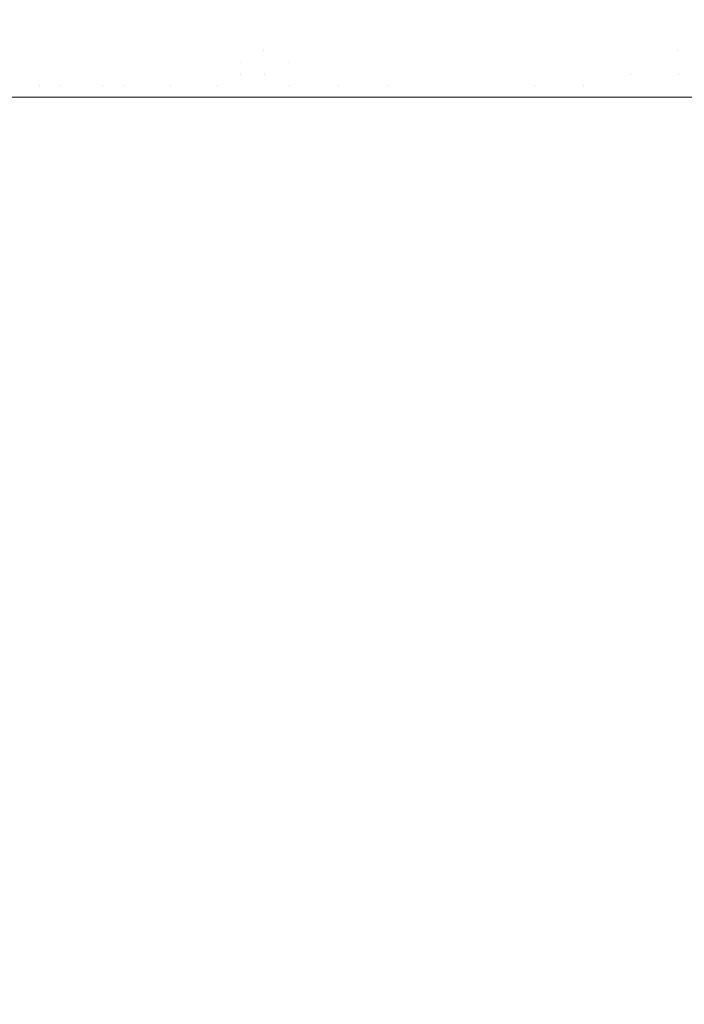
# Model space of a CAD drawing. Header units: centimetres. Extents: x -44.1 to 45.2, y 4.2 to 6.
# Tile 222 of 256: x -14.0666 to -13.975, y 5.7752 to 5.9109. Entities that reach past the tile are written whole.
import ezdxf

# ---------------------------------------------------------------- set-up
doc = ezdxf.new("R2010")
doc.units = ezdxf.units.CM
doc.header["$LTSCALE"] = 2.54
doc.layers.add('Lucido design-1', color=7, linetype='Continuous')

# ---------------------------------------------------------------- blocks, each defined once
blk = doc.blocks.new('Gruppo-4-1')
at = {"color": 7, "linetype": 'Continuous', "lineweight": 9}
for points, invisible_edges in [([(45.04592, 5.91002, -2276.22267), (45.04592, 5.91326, -2276.22303), (-43.919, 5.91326, -2276.22303), (-43.919, 5.91002, -2276.22267)], 10), ([(-14.06481, 5.91174, -2276.66253), (-14.06456, 5.91002, -2276.66264), (-14.06733, 5.91002, -2276.66496), (-14.06759, 5.91174, -2276.66485)], 15), ([(-14.06195, 5.91174, -2276.66028), (-14.06171, 5.91002, -2276.66039), (-14.06456, 5.91002, -2276.66264), (-14.06481, 5.91174, -2276.66253)], 15), ([(-14.05902, 5.91174, -2276.65809), (-14.05878, 5.91002, -2276.65821), (-14.06171, 5.91002, -2276.66039), (-14.06195, 5.91174, -2276.66028)], 15), ([(-14.05601, 5.91174, -2276.65598), (-14.05578, 5.91002, -2276.6561), (-14.05878, 5.91002, -2276.65821), (-14.05902, 5.91174, -2276.65809)], 15), ([(-14.05294, 5.91174, -2276.65394), (-14.05271, 5.91002, -2276.65406), (-14.05578, 5.91002, -2276.6561), (-14.05601, 5.91174, -2276.65598)], 15), ([(-14.04981, 5.91174, -2276.65196), (-14.04959, 5.91002, -2276.65209), (-14.05271, 5.91002, -2276.65406), (-14.05294, 5.91174, -2276.65394)], 15), ([(-14.04663, 5.91174, -2276.65007), (-14.04642, 5.91002, -2276.6502), (-14.04959, 5.91002, -2276.65209), (-14.04981, 5.91174, -2276.65196)], 15), ([(-14.04341, 5.91174, -2276.64824), (-14.0432, 5.91002, -2276.64837), (-14.04642, 5.91002, -2276.6502), (-14.04663, 5.91174, -2276.65007)], 15), ([(-14.04014, 5.91174, -2276.64648), (-14.03993, 5.91002, -2276.64662), (-14.0432, 5.91002, -2276.64837), (-14.04341, 5.91174, -2276.64824)], 15), ([(-14.03683, 5.91174, -2276.6448), (-14.03663, 5.91002, -2276.64494), (-14.03993, 5.91002, -2276.64662), (-14.04014, 5.91174, -2276.64648)], 15), ([(-14.0335, 5.91174, -2276.64318), (-14.03331, 5.91002, -2276.64333), (-14.03663, 5.91002, -2276.64494), (-14.03683, 5.91174, -2276.6448)], 15), ([(-14.03013, 5.91174, -2276.64164), (-14.02995, 5.91002, -2276.64178), (-14.03331, 5.91002, -2276.64333), (-14.0335, 5.91174, -2276.64318)], 15), ([(-14.02335, 5.91174, -2276.63875), (-14.02318, 5.91002, -2276.63891), (-14.02995, 5.91002, -2276.64178), (-14.03013, 5.91174, -2276.64164)], 15), ([(-14.01652, 5.91174, -2276.63614), (-14.01636, 5.91002, -2276.6363), (-14.02318, 5.91002, -2276.63891), (-14.02335, 5.91174, -2276.63875)], 15), ([(-14.00968, 5.91174, -2276.63379), (-14.00953, 5.91002, -2276.63395), (-14.01636, 5.91002, -2276.6363), (-14.01652, 5.91174, -2276.63614)], 15), ([(-14.00285, 5.91174, -2276.63168), (-14.00271, 5.91002, -2276.63185), (-14.00953, 5.91002, -2276.63395), (-14.00968, 5.91174, -2276.63379)], 15), ([(-13.99606, 5.91174, -2276.62982), (-13.99593, 5.91002, -2276.62999), (-14.00271, 5.91002, -2276.63185), (-14.00285, 5.91174, -2276.63168)], 15), ([(-13.98933, 5.91174, -2276.62818), (-13.98922, 5.91002, -2276.62835), (-13.99593, 5.91002, -2276.62999), (-13.99606, 5.91174, -2276.62982)], 15), ([(-13.9827, 5.91174, -2276.62675), (-13.9826, 5.91002, -2276.62693), (-13.98922, 5.91002, -2276.62835), (-13.98933, 5.91174, -2276.62818)], 15), ([(-13.97616, 5.91174, -2276.62553), (-13.97608, 5.91002, -2276.62571), (-13.9826, 5.91002, -2276.62693), (-13.9827, 5.91174, -2276.62675)], 15), ([(-13.96975, 5.91174, -2276.62449), (-13.96967, 5.91002, -2276.62467), (-13.97608, 5.91002, -2276.62571), (-13.97616, 5.91174, -2276.62553)], 15), ([(-43.919, 5.91002, -2276.22267), (-43.919, 5.90893, -2276.22255), (45.04592, 5.90893, -2276.22255), (45.04592, 5.91002, -2276.22267)], 10), ([(-14.06712, 5.90833, -2276.66504), (-14.06733, 5.91002, -2276.66496), (-14.06456, 5.91002, -2276.66264), (-14.06436, 5.90833, -2276.66273)], 15), ([(-14.06436, 5.90833, -2276.66273), (-14.06456, 5.91002, -2276.66264), (-14.06171, 5.91002, -2276.66039), (-14.06151, 5.90833, -2276.66048)], 15), ([(-14.06151, 5.90833, -2276.66048), (-14.06171, 5.91002, -2276.66039), (-14.05878, 5.91002, -2276.65821), (-14.05858, 5.90833, -2276.65831)], 15), ([(-14.05858, 5.90833, -2276.65831), (-14.05878, 5.91002, -2276.65821), (-14.05578, 5.91002, -2276.6561), (-14.05559, 5.90833, -2276.6562)], 15), ([(-14.05559, 5.90833, -2276.6562), (-14.05578, 5.91002, -2276.6561), (-14.05271, 5.91002, -2276.65406), (-14.05253, 5.90833, -2276.65416)], 15), ([(-14.05253, 5.90833, -2276.65416), (-14.05271, 5.91002, -2276.65406), (-14.04959, 5.91002, -2276.65209), (-14.04941, 5.90833, -2276.6522)], 15), ([(-14.04941, 5.90833, -2276.6522), (-14.04959, 5.91002, -2276.65209), (-14.04642, 5.91002, -2276.6502), (-14.04624, 5.90833, -2276.65031)], 15), ([(-14.04624, 5.90833, -2276.65031), (-14.04642, 5.91002, -2276.6502), (-14.0432, 5.91002, -2276.64837), (-14.04302, 5.90833, -2276.64849)], 15), ([(-14.04302, 5.90833, -2276.64849), (-14.0432, 5.91002, -2276.64837), (-14.03993, 5.91002, -2276.64662), (-14.03977, 5.90833, -2276.64673)], 15), ([(-14.03977, 5.90833, -2276.64673), (-14.03993, 5.91002, -2276.64662), (-14.03663, 5.91002, -2276.64494), (-14.03647, 5.90833, -2276.64505)], 15), ([(-14.03647, 5.90833, -2276.64505), (-14.03663, 5.91002, -2276.64494), (-14.03331, 5.91002, -2276.64333), (-14.03315, 5.90833, -2276.64345)], 15), ([(-14.03315, 5.90833, -2276.64345), (-14.03331, 5.91002, -2276.64333), (-14.02995, 5.91002, -2276.64178), (-14.0298, 5.90833, -2276.64191)], 15), ([(-14.0298, 5.90833, -2276.64191), (-14.02995, 5.91002, -2276.64178), (-14.02318, 5.91002, -2276.63891), (-14.02304, 5.90833, -2276.63903)], 15), ([(-14.02304, 5.90833, -2276.63903), (-14.02318, 5.91002, -2276.63891), (-14.01636, 5.91002, -2276.6363), (-14.01623, 5.90833, -2276.63643)], 15), ([(-14.01623, 5.90833, -2276.63643), (-14.01636, 5.91002, -2276.6363), (-14.00953, 5.91002, -2276.63395), (-14.00941, 5.90833, -2276.63408)], 15), ([(-14.00941, 5.90833, -2276.63408), (-14.00953, 5.91002, -2276.63395), (-14.00271, 5.91002, -2276.63185), (-14.0026, 5.90833, -2276.63199)], 15), ([(-14.0026, 5.90833, -2276.63199), (-14.00271, 5.91002, -2276.63185), (-13.99593, 5.91002, -2276.62999), (-13.99583, 5.90833, -2276.63013)], 15), ([(-13.99583, 5.90833, -2276.63013), (-13.99593, 5.91002, -2276.62999), (-13.98922, 5.91002, -2276.62835), (-13.98913, 5.90833, -2276.62849)], 15), ([(-13.98913, 5.90833, -2276.62849), (-13.98922, 5.91002, -2276.62835), (-13.9826, 5.91002, -2276.62693), (-13.98252, 5.90833, -2276.62707)], 15), ([(-13.98252, 5.90833, -2276.62707), (-13.9826, 5.91002, -2276.62693), (-13.97608, 5.91002, -2276.62571), (-13.97601, 5.90833, -2276.62585)], 15), ([(-13.97601, 5.90833, -2276.62585), (-13.97608, 5.91002, -2276.62571), (-13.96967, 5.91002, -2276.62467)], 11), ([(-13.96967, 5.91002, -2276.62467), (-13.96956, 5.90666, -2276.62494), (-13.97595, 5.90666, -2276.62597), (-13.97601, 5.90833, -2276.62585)], 15), ([(-43.919, 5.90893, -2276.22255), (-43.919, 5.90457, -2276.22227), (45.04592, 5.90457, -2276.22227), (45.04592, 5.90666, -2276.2224)], 10), ([(45.04592, 5.90666, -2276.2224), (45.04592, 5.90893, -2276.22255), (-43.919, 5.90893, -2276.22255)], 10), ([(-14.06436, 5.90833, -2276.66273), (-14.06419, 5.90666, -2276.6628), (-14.06696, 5.90666, -2276.66511), (-14.06712, 5.90833, -2276.66504)], 15), ([(-14.06151, 5.90833, -2276.66048), (-14.06135, 5.90666, -2276.66056), (-14.06419, 5.90666, -2276.6628), (-14.06436, 5.90833, -2276.66273)], 15), ([(-14.05858, 5.90833, -2276.65831), (-14.05842, 5.90666, -2276.65838), (-14.06135, 5.90666, -2276.66056), (-14.06151, 5.90833, -2276.66048)], 15), ([(-14.05559, 5.90833, -2276.6562), (-14.05543, 5.90666, -2276.65628), (-14.05842, 5.90666, -2276.65838), (-14.05858, 5.90833, -2276.65831)], 15), ([(-14.05253, 5.90833, -2276.65416), (-14.05238, 5.90666, -2276.65425), (-14.05543, 5.90666, -2276.65628), (-14.05559, 5.90833, -2276.6562)], 15), ([(-14.04941, 5.90833, -2276.6522), (-14.04926, 5.90666, -2276.65228), (-14.05238, 5.90666, -2276.65425), (-14.05253, 5.90833, -2276.65416)], 15), ([(-14.04624, 5.90833, -2276.65031), (-14.0461, 5.90666, -2276.65039), (-14.04926, 5.90666, -2276.65228), (-14.04941, 5.90833, -2276.6522)], 15), ([(-14.04302, 5.90833, -2276.64849), (-14.04288, 5.90666, -2276.64857), (-14.0461, 5.90666, -2276.65039), (-14.04624, 5.90833, -2276.65031)], 15), ([(-14.03977, 5.90833, -2276.64673), (-14.03963, 5.90666, -2276.64683), (-14.04288, 5.90666, -2276.64857), (-14.04302, 5.90833, -2276.64849)], 15), ([(-14.03647, 5.90833, -2276.64505), (-14.03634, 5.90666, -2276.64515), (-14.03963, 5.90666, -2276.64683), (-14.03977, 5.90833, -2276.64673)], 15), ([(-14.03315, 5.90833, -2276.64345), (-14.03302, 5.90666, -2276.64354), (-14.03634, 5.90666, -2276.64515), (-14.03647, 5.90833, -2276.64505)], 15), ([(-14.0298, 5.90833, -2276.64191), (-14.02967, 5.90666, -2276.642), (-14.03302, 5.90666, -2276.64354), (-14.03315, 5.90833, -2276.64345)], 15), ([(-14.02304, 5.90833, -2276.63903), (-14.02292, 5.90666, -2276.63913), (-14.02967, 5.90666, -2276.642), (-14.0298, 5.90833, -2276.64191)], 15), ([(-14.01623, 5.90833, -2276.63643), (-14.01612, 5.90666, -2276.63653), (-14.02292, 5.90666, -2276.63913), (-14.02304, 5.90833, -2276.63903)], 15), ([(-14.00941, 5.90833, -2276.63408), (-14.00931, 5.90666, -2276.63419), (-14.01612, 5.90666, -2276.63653), (-14.01623, 5.90833, -2276.63643)], 15), ([(-14.0026, 5.90833, -2276.63199), (-14.00251, 5.90666, -2276.6321), (-14.00931, 5.90666, -2276.63419), (-14.00941, 5.90833, -2276.63408)], 15), ([(-13.99583, 5.90833, -2276.63013), (-13.99575, 5.90666, -2276.63024), (-14.00251, 5.90666, -2276.6321), (-14.0026, 5.90833, -2276.63199)], 15), ([(-13.98913, 5.90833, -2276.62849), (-13.98906, 5.90666, -2276.62861), (-13.99575, 5.90666, -2276.63024), (-13.99583, 5.90833, -2276.63013)], 15), ([(-13.98252, 5.90833, -2276.62707), (-13.98245, 5.90666, -2276.62719), (-13.98906, 5.90666, -2276.62861), (-13.98913, 5.90833, -2276.62849)], 15), ([(-13.97601, 5.90833, -2276.62585), (-13.97595, 5.90666, -2276.62597), (-13.98245, 5.90666, -2276.62719), (-13.98252, 5.90833, -2276.62707)], 15), ([(-14.06683, 5.90501, -2276.66516), (-14.06696, 5.90666, -2276.66511), (-14.06419, 5.90666, -2276.6628), (-14.06407, 5.90501, -2276.66286)], 15), ([(-14.06407, 5.90501, -2276.66286), (-14.06419, 5.90666, -2276.6628), (-14.06135, 5.90666, -2276.66056), (-14.06122, 5.90501, -2276.66061)], 15), ([(-14.06122, 5.90501, -2276.66061), (-14.06135, 5.90666, -2276.66056), (-14.05842, 5.90666, -2276.65838), (-14.0583, 5.90501, -2276.65844)], 15), ([(-14.0583, 5.90501, -2276.65844), (-14.05842, 5.90666, -2276.65838), (-14.05543, 5.90666, -2276.65628), (-14.05531, 5.90501, -2276.65634)], 15), ([(-14.05531, 5.90501, -2276.65634), (-14.05543, 5.90666, -2276.65628), (-14.05238, 5.90666, -2276.65425), (-14.05226, 5.90501, -2276.65431)], 15), ([(-14.05226, 5.90501, -2276.65431), (-14.05238, 5.90666, -2276.65425), (-14.04926, 5.90666, -2276.65228), (-14.04915, 5.90501, -2276.65235)], 15), ([(-14.04915, 5.90501, -2276.65235), (-14.04926, 5.90666, -2276.65228), (-14.0461, 5.90666, -2276.65039), (-14.04599, 5.90501, -2276.65046)], 15), ([(-14.04599, 5.90501, -2276.65046), (-14.0461, 5.90666, -2276.65039), (-14.04288, 5.90666, -2276.64857), (-14.04278, 5.90501, -2276.64864)], 15), ([(-14.04278, 5.90501, -2276.64864), (-14.04288, 5.90666, -2276.64857), (-14.03963, 5.90666, -2276.64683), (-14.03953, 5.90501, -2276.6469)], 15), ([(-14.03953, 5.90501, -2276.6469), (-14.03963, 5.90666, -2276.64683), (-14.03634, 5.90666, -2276.64515), (-14.03624, 5.90501, -2276.64522)], 15), ([(-14.03624, 5.90501, -2276.64522), (-14.03634, 5.90666, -2276.64515), (-14.03302, 5.90666, -2276.64354)], 11), ([(-14.03624, 5.90501, -2276.64522), (-14.03302, 5.90666, -2276.64354), (-14.03286, 5.90339, -2276.64366)], 11), ([(-14.03302, 5.90666, -2276.64354), (-14.02967, 5.90666, -2276.642), (-14.02958, 5.90501, -2276.64208)], 11), ([(-14.02958, 5.90501, -2276.64208), (-14.03286, 5.90339, -2276.64366), (-14.03302, 5.90666, -2276.64354)], 11), ([(-14.02958, 5.90501, -2276.64208), (-14.02967, 5.90666, -2276.642), (-14.02292, 5.90666, -2276.63913), (-14.02283, 5.90501, -2276.63921)], 15), ([(-14.02283, 5.90501, -2276.63921), (-14.02292, 5.90666, -2276.63913), (-14.01612, 5.90666, -2276.63653), (-14.01604, 5.90501, -2276.63661)], 15), ([(-14.01604, 5.90501, -2276.63661), (-14.01612, 5.90666, -2276.63653), (-14.00931, 5.90666, -2276.63419), (-14.00923, 5.90501, -2276.63427)], 15), ([(-14.00923, 5.90501, -2276.63427), (-14.00931, 5.90666, -2276.63419), (-14.00251, 5.90666, -2276.6321), (-14.00244, 5.90501, -2276.63218)], 15), ([(-14.00244, 5.90501, -2276.63218), (-14.00251, 5.90666, -2276.6321), (-13.99575, 5.90666, -2276.63024), (-13.99569, 5.90501, -2276.63032)], 15), ([(-13.99569, 5.90501, -2276.63032), (-13.99575, 5.90666, -2276.63024), (-13.98906, 5.90666, -2276.62861), (-13.989, 5.90501, -2276.62869)], 15), ([(-13.989, 5.90501, -2276.62869), (-13.98906, 5.90666, -2276.62861), (-13.98245, 5.90666, -2276.62719), (-13.9824, 5.90501, -2276.62728)], 15), ([(-13.9824, 5.90501, -2276.62728), (-13.98245, 5.90666, -2276.62719), (-13.97595, 5.90666, -2276.62597)], 11), ([(-13.97595, 5.90666, -2276.62597), (-13.97587, 5.90339, -2276.62612), (-13.98237, 5.90339, -2276.62734), (-13.9824, 5.90501, -2276.62728)], 15), ([(-13.9695, 5.90339, -2276.62509), (-13.97587, 5.90339, -2276.62612), (-13.97595, 5.90666, -2276.62597), (-13.96956, 5.90666, -2276.62494)], 15), ([(45.04592, 5.90339, -2276.22224), (45.04592, 5.90457, -2276.22227), (-43.919, 5.90457, -2276.22227), (-43.919, 5.90339, -2276.22224)], 10), ([(-14.06407, 5.90501, -2276.66286), (-14.06398, 5.90339, -2276.66289), (-14.06674, 5.90339, -2276.6652), (-14.06683, 5.90501, -2276.66516)], 15), ([(-14.06122, 5.90501, -2276.66061), (-14.06114, 5.90339, -2276.66065), (-14.06398, 5.90339, -2276.66289), (-14.06407, 5.90501, -2276.66286)], 15), ([(-14.0583, 5.90501, -2276.65844), (-14.05822, 5.90339, -2276.65848), (-14.06114, 5.90339, -2276.66065), (-14.06122, 5.90501, -2276.66061)], 15), ([(-14.05531, 5.90501, -2276.65634), (-14.05523, 5.90339, -2276.65638), (-14.05822, 5.90339, -2276.65848), (-14.0583, 5.90501, -2276.65844)], 15), ([(-14.05226, 5.90501, -2276.65431), (-14.05218, 5.90339, -2276.65435), (-14.05523, 5.90339, -2276.65638), (-14.05531, 5.90501, -2276.65634)], 15), ([(-14.04915, 5.90501, -2276.65235), (-14.04907, 5.90339, -2276.65239), (-14.05218, 5.90339, -2276.65435), (-14.05226, 5.90501, -2276.65431)], 15), ([(-14.04599, 5.90501, -2276.65046), (-14.04591, 5.90339, -2276.65051), (-14.04907, 5.90339, -2276.65239), (-14.04915, 5.90501, -2276.65235)], 15), ([(-14.04278, 5.90501, -2276.64864), (-14.04271, 5.90339, -2276.64869), (-14.04591, 5.90339, -2276.65051), (-14.04599, 5.90501, -2276.65046)], 15), ([(-14.03953, 5.90501, -2276.6469), (-14.03946, 5.90339, -2276.64694), (-14.04271, 5.90339, -2276.64869), (-14.04278, 5.90501, -2276.64864)], 15), ([(-14.03624, 5.90501, -2276.64522), (-14.03617, 5.90339, -2276.64527), (-14.03946, 5.90339, -2276.64694), (-14.03953, 5.90501, -2276.6469)], 15), ([(-14.03286, 5.90339, -2276.64366), (-14.03617, 5.90339, -2276.64527), (-14.03624, 5.90501, -2276.64522)], 11), ([(-14.02958, 5.90501, -2276.64208), (-14.02951, 5.90339, -2276.64213), (-14.03286, 5.90339, -2276.64366)], 11), ([(-14.02283, 5.90501, -2276.63921), (-14.02277, 5.90339, -2276.63926), (-14.02951, 5.90339, -2276.64213), (-14.02958, 5.90501, -2276.64208)], 15), ([(-14.01604, 5.90501, -2276.63661), (-14.01599, 5.90339, -2276.63667), (-14.02277, 5.90339, -2276.63926), (-14.02283, 5.90501, -2276.63921)], 15), ([(-14.00923, 5.90501, -2276.63427), (-14.00918, 5.90339, -2276.63433), (-14.01599, 5.90339, -2276.63667), (-14.01604, 5.90501, -2276.63661)], 15), ([(-14.00244, 5.90501, -2276.63218), (-14.00239, 5.90339, -2276.63224), (-14.00918, 5.90339, -2276.63433), (-14.00923, 5.90501, -2276.63427)], 15), ([(-13.99569, 5.90501, -2276.63032), (-13.99565, 5.90339, -2276.63038), (-14.00239, 5.90339, -2276.63224), (-14.00244, 5.90501, -2276.63218)], 15), ([(-13.989, 5.90501, -2276.62869), (-13.98896, 5.90339, -2276.62875), (-13.99565, 5.90339, -2276.63038), (-13.99569, 5.90501, -2276.63032)], 15), ([(-13.9824, 5.90501, -2276.62728), (-13.98237, 5.90339, -2276.62734), (-13.98896, 5.90339, -2276.62875), (-13.989, 5.90501, -2276.62869)], 15), ([(-43.919, 5.90339, -2276.22224), (-43.919, 5.90021, -2276.22217), (45.04592, 5.90021, -2276.22217), (45.04592, 5.90339, -2276.22224)], 8), ([(-14.06669, 5.90179, -2276.66522), (-14.06674, 5.90339, -2276.6652), (-14.06398, 5.90339, -2276.66289), (-14.06393, 5.90179, -2276.66292)], 15), ([(-14.06393, 5.90179, -2276.66292), (-14.06398, 5.90339, -2276.66289), (-14.06114, 5.90339, -2276.66065), (-14.06109, 5.90179, -2276.66068)], 15), ([(-14.06109, 5.90179, -2276.66068), (-14.06114, 5.90339, -2276.66065), (-14.05822, 5.90339, -2276.65848), (-14.05817, 5.90179, -2276.65851)], 15), ([(-14.05817, 5.90179, -2276.65851), (-14.05822, 5.90339, -2276.65848), (-14.05523, 5.90339, -2276.65638), (-14.05518, 5.90179, -2276.65641)], 15), ([(-14.05518, 5.90179, -2276.65641), (-14.05523, 5.90339, -2276.65638), (-14.05218, 5.90339, -2276.65435), (-14.05214, 5.90179, -2276.65438)], 15), ([(-14.05214, 5.90179, -2276.65438), (-14.05218, 5.90339, -2276.65435), (-14.04907, 5.90339, -2276.65239), (-14.04903, 5.90179, -2276.65242)], 15), ([(-14.04903, 5.90179, -2276.65242), (-14.04907, 5.90339, -2276.65239), (-14.04591, 5.90339, -2276.65051), (-14.04587, 5.90179, -2276.65053)], 15), ([(-14.04587, 5.90179, -2276.65053), (-14.04591, 5.90339, -2276.65051), (-14.04271, 5.90339, -2276.64869), (-14.04266, 5.90179, -2276.64872)], 15), ([(-14.04266, 5.90179, -2276.64872), (-14.04271, 5.90339, -2276.64869), (-14.03946, 5.90339, -2276.64694), (-14.03941, 5.90179, -2276.64697)], 15), ([(-14.03941, 5.90179, -2276.64697), (-14.03946, 5.90339, -2276.64694), (-14.03617, 5.90339, -2276.64527)], 11), ([(-14.03843, 5.90021, -2276.64648), (-14.03941, 5.90179, -2276.64697), (-14.03617, 5.90339, -2276.64527)], 11), ([(-14.03617, 5.90339, -2276.64527), (-14.0361, 5.90021, -2276.64534), (-14.03843, 5.90021, -2276.64648)], 9), ([(-14.0328, 5.90021, -2276.64372), (-14.0361, 5.90021, -2276.64534), (-14.03617, 5.90339, -2276.64527), (-14.03286, 5.90339, -2276.64366)], 14), ([(-14.03216, 5.90021, -2276.6434), (-14.03286, 5.90339, -2276.64366), (-14.02948, 5.90179, -2276.64216)], 11), ([(-14.03286, 5.90339, -2276.64366), (-14.02951, 5.90339, -2276.64213), (-14.02948, 5.90179, -2276.64216)], 11), ([(-14.03216, 5.90021, -2276.6434), (-14.0328, 5.90021, -2276.64372), (-14.03286, 5.90339, -2276.64366)], 10), ([(-14.02948, 5.90179, -2276.64216), (-14.02951, 5.90339, -2276.64213), (-14.02277, 5.90339, -2276.63926), (-14.02274, 5.90179, -2276.6393)], 15), ([(-14.02274, 5.90179, -2276.6393), (-14.02277, 5.90339, -2276.63926), (-14.01599, 5.90339, -2276.63667), (-14.01595, 5.90179, -2276.6367)], 15), ([(-14.01595, 5.90179, -2276.6367), (-14.01599, 5.90339, -2276.63667), (-14.00918, 5.90339, -2276.63433), (-14.00915, 5.90179, -2276.63436)], 15), ([(-14.00915, 5.90179, -2276.63436), (-14.00918, 5.90339, -2276.63433), (-14.00239, 5.90339, -2276.63224), (-14.00237, 5.90179, -2276.63227)], 15), ([(-14.00237, 5.90179, -2276.63227), (-14.00239, 5.90339, -2276.63224), (-13.99565, 5.90339, -2276.63038), (-13.99562, 5.90179, -2276.63042)], 15), ([(-13.99562, 5.90179, -2276.63042), (-13.99565, 5.90339, -2276.63038), (-13.98896, 5.90339, -2276.62875), (-13.98894, 5.90179, -2276.62879)], 15), ([(-13.98894, 5.90179, -2276.62879), (-13.98896, 5.90339, -2276.62875), (-13.98237, 5.90339, -2276.62734)], 11), ([(-13.98894, 5.90179, -2276.62879), (-13.98237, 5.90339, -2276.62734), (-13.98266, 5.90021, -2276.62745)], 11), ([(-13.98237, 5.90339, -2276.62734), (-13.98234, 5.90021, -2276.62739), (-13.98266, 5.90021, -2276.62745)], 9), ([(-13.98234, 5.90021, -2276.62739), (-13.98237, 5.90339, -2276.62734), (-13.97587, 5.90339, -2276.62612)], 11), ([(-13.97587, 5.90339, -2276.62612), (-13.97274, 5.90021, -2276.62565), (-13.98234, 5.90021, -2276.62739)], 9), ([(-13.97274, 5.90021, -2276.62565), (-13.97587, 5.90339, -2276.62612), (-13.9695, 5.90339, -2276.62509)], 11), ([(-14.06669, 5.90179, -2276.66522), (-14.06661, 5.90021, -2276.66518), (-14.06999, 5.90021, -2276.66821), (-14.06936, 5.90179, -2276.6676)], 13), ([(-14.06661, 5.90021, -2276.66518), (-14.06669, 5.90179, -2276.66522), (-14.06393, 5.90179, -2276.66292)], 11), ([(-14.06393, 5.90179, -2276.66292), (-14.0629, 5.90021, -2276.66211), (-14.06661, 5.90021, -2276.66518)], 9), ([(-14.06109, 5.90179, -2276.66068), (-14.0629, 5.90021, -2276.66211), (-14.06393, 5.90179, -2276.66292)], 11), ([(-14.05884, 5.90021, -2276.65901), (-14.0629, 5.90021, -2276.66211), (-14.06109, 5.90179, -2276.66068)], 10), ([(-14.06109, 5.90179, -2276.66068), (-14.05817, 5.90179, -2276.65851), (-14.05884, 5.90021, -2276.65901)], 11), ([(-14.05518, 5.90179, -2276.65641), (-14.05439, 5.90021, -2276.65588), (-14.05884, 5.90021, -2276.65901), (-14.05817, 5.90179, -2276.65851)], 13), ([(-14.05214, 5.90179, -2276.65438), (-14.05439, 5.90021, -2276.65588), (-14.05518, 5.90179, -2276.65641)], 11), ([(-14.04952, 5.90021, -2276.65274), (-14.05439, 5.90021, -2276.65588), (-14.05214, 5.90179, -2276.65438)], 10), ([(-14.05214, 5.90179, -2276.65438), (-14.04903, 5.90179, -2276.65242), (-14.04952, 5.90021, -2276.65274)], 11), ([(-14.04587, 5.90179, -2276.65053), (-14.04421, 5.90021, -2276.6496), (-14.04952, 5.90021, -2276.65274), (-14.04903, 5.90179, -2276.65242)], 13), ([(-14.04266, 5.90179, -2276.64872), (-14.04421, 5.90021, -2276.6496), (-14.04587, 5.90179, -2276.65053)], 11), ([(-14.03941, 5.90179, -2276.64697), (-14.03939, 5.90021, -2276.647), (-14.04421, 5.90021, -2276.6496), (-14.04266, 5.90179, -2276.64872)], 13), ([(-14.03843, 5.90021, -2276.64648), (-14.03939, 5.90021, -2276.647), (-14.03941, 5.90179, -2276.64697)], 10), ([(-14.02948, 5.90179, -2276.64216), (-14.02945, 5.90021, -2276.64221), (-14.03216, 5.90021, -2276.6434)], 9), ([(-14.02948, 5.90179, -2276.64216), (-14.02274, 5.90179, -2276.6393), (-14.02484, 5.90021, -2276.64017)], 11), ([(-14.02484, 5.90021, -2276.64017), (-14.02945, 5.90021, -2276.64221), (-14.02948, 5.90179, -2276.64216)], 10), ([(-14.01747, 5.90021, -2276.63727), (-14.02484, 5.90021, -2276.64017), (-14.02274, 5.90179, -2276.6393)], 10), ([(-14.02274, 5.90179, -2276.6393), (-14.01595, 5.90179, -2276.6367), (-14.01747, 5.90021, -2276.63727)], 11), ([(-14.00955, 5.90021, -2276.63451), (-14.01747, 5.90021, -2276.63727), (-14.01595, 5.90179, -2276.6367)], 10), ([(-14.01595, 5.90179, -2276.6367), (-14.00915, 5.90179, -2276.63436), (-14.00955, 5.90021, -2276.63451)], 11), ([(-14.00237, 5.90179, -2276.63227), (-14.0011, 5.90021, -2276.63192), (-14.00955, 5.90021, -2276.63451), (-14.00915, 5.90179, -2276.63436)], 13), ([(-14.0011, 5.90021, -2276.63192), (-14.00237, 5.90179, -2276.63227), (-13.99562, 5.90179, -2276.63042)], 11), ([(-13.99562, 5.90179, -2276.63042), (-13.99213, 5.90021, -2276.62955), (-14.0011, 5.90021, -2276.63192)], 9), ([(-13.99213, 5.90021, -2276.62955), (-13.99562, 5.90179, -2276.63042), (-13.98894, 5.90179, -2276.62879)], 11), ([(-13.98894, 5.90179, -2276.62879), (-13.98892, 5.90021, -2276.62884), (-13.99213, 5.90021, -2276.62955)], 9), ([(-13.98266, 5.90021, -2276.62745), (-13.98892, 5.90021, -2276.62884), (-13.98894, 5.90179, -2276.62879)], 10), ([(-14.06999, 5.90021, -2276.66821), (-14.06661, 5.90021, -2276.66518), (-14.06661, 4.70021, -2276.66518), (-14.06916, 4.70021, -2276.66746)], 10), ([(-14.06661, 5.90021, -2276.66518), (-14.0629, 5.90021, -2276.66211), (-14.0629, 4.70021, -2276.66211), (-14.06427, 4.70021, -2276.66324)], 10), ([(-14.06427, 4.70021, -2276.66324), (-14.06661, 4.70021, -2276.66518), (-14.06661, 5.90021, -2276.66518)], 10), ([(-14.0629, 5.90021, -2276.66211), (-14.05884, 5.90021, -2276.65901), (-14.05884, 4.70021, -2276.65901), (-14.06168, 4.70021, -2276.66118)], 10), ([(-14.06168, 4.70021, -2276.66118), (-14.0629, 4.70021, -2276.66211), (-14.0629, 5.90021, -2276.66211)], 10), ([(-14.05884, 5.90021, -2276.65901), (-14.05439, 5.90021, -2276.65588), (-14.05439, 4.70021, -2276.65588), (-14.05622, 4.70021, -2276.65718)], 10), ([(-14.05622, 4.70021, -2276.65718), (-14.05884, 4.70021, -2276.65901), (-14.05884, 5.90021, -2276.65901)], 10), ([(-14.05439, 5.90021, -2276.65588), (-14.04952, 5.90021, -2276.65274), (-14.04952, 4.70021, -2276.65274), (-14.05043, 4.70021, -2276.65333)], 10), ([(-14.05043, 4.70021, -2276.65333), (-14.05439, 4.70021, -2276.65588), (-14.05439, 5.90021, -2276.65588)], 10), ([(-14.04952, 5.90021, -2276.65274), (-14.04421, 5.90021, -2276.6496), (-14.04421, 4.70021, -2276.6496), (-14.0443, 4.70021, -2276.64965)], 10), ([(-14.0443, 4.70021, -2276.64965), (-14.04952, 4.70021, -2276.65274), (-14.04952, 5.90021, -2276.65274)], 10), ([(-14.04111, 4.70021, -2276.64792), (-14.04421, 4.70021, -2276.6496), (-14.04421, 5.90021, -2276.6496), (-14.03939, 5.90021, -2276.647)], 10), ([(-14.03939, 5.90021, -2276.647), (-14.03843, 5.90021, -2276.64648), (-14.03843, 4.70021, -2276.64648), (-14.04111, 4.70021, -2276.64792)], 10), ([(-14.03453, 4.70021, -2276.64456), (-14.03843, 4.70021, -2276.64648), (-14.03843, 5.90021, -2276.64648), (-14.0361, 5.90021, -2276.64534)], 10), ([(-14.03216, 4.70021, -2276.6434), (-14.03453, 4.70021, -2276.64456), (-14.0361, 5.90021, -2276.64534), (-14.0328, 5.90021, -2276.64372)], 10), ([(-14.0328, 5.90021, -2276.64372), (-14.03216, 5.90021, -2276.6434), (-14.03216, 4.70021, -2276.6434)], 10), ([(-14.02484, 4.70021, -2276.64017), (-14.03216, 4.70021, -2276.6434), (-14.03216, 5.90021, -2276.6434), (-14.02945, 5.90021, -2276.64221)], 10), ([(-14.02945, 5.90021, -2276.64221), (-14.02484, 5.90021, -2276.64017), (-14.02484, 4.70021, -2276.64017)], 10), ([(-14.02484, 5.90021, -2276.64017), (-14.01747, 5.90021, -2276.63727), (-14.01747, 4.70021, -2276.63727), (-14.02061, 4.70021, -2276.63851)], 10), ([(-14.02061, 4.70021, -2276.63851), (-14.02484, 4.70021, -2276.64017), (-14.02484, 5.90021, -2276.64017)], 10), ([(-14.01747, 5.90021, -2276.63727), (-14.00955, 5.90021, -2276.63451), (-14.00955, 4.70021, -2276.63451), (-14.01333, 4.70021, -2276.63582)], 10), ([(-14.01333, 4.70021, -2276.63582), (-14.01747, 4.70021, -2276.63727), (-14.01747, 5.90021, -2276.63727)], 10), ([(-14.00955, 4.70021, -2276.63451), (-14.00955, 5.90021, -2276.63451), (-14.0011, 5.90021, -2276.63192), (-14.0011, 4.70021, -2276.63192)], 5), ([(-14.0011, 5.90021, -2276.63192), (-13.99213, 5.90021, -2276.62955), (-13.99213, 4.70021, -2276.62955), (-13.99829, 4.70021, -2276.63118)], 10), ([(-13.99829, 4.70021, -2276.63118), (-14.0011, 4.70021, -2276.63192), (-14.0011, 5.90021, -2276.63192)], 10), ([(-13.98266, 4.70021, -2276.62745), (-13.9906, 4.70021, -2276.62922), (-13.99213, 5.90021, -2276.62955), (-13.98892, 5.90021, -2276.62884)], 10), ([(-13.9906, 4.70021, -2276.62922), (-13.99213, 4.70021, -2276.62955), (-13.99213, 5.90021, -2276.62955)], 10), ([(-13.98892, 5.90021, -2276.62884), (-13.98266, 5.90021, -2276.62745), (-13.98266, 4.70021, -2276.62745)], 10), ([(-13.97274, 4.70021, -2276.62565), (-13.97503, 4.70021, -2276.62606), (-13.98266, 5.90021, -2276.62745), (-13.98234, 5.90021, -2276.62739)], 10), ([(-13.97503, 4.70021, -2276.62606), (-13.98266, 4.70021, -2276.62745), (-13.98266, 5.90021, -2276.62745)], 10), ([(-13.98234, 5.90021, -2276.62739), (-13.97274, 5.90021, -2276.62565), (-13.97274, 4.70021, -2276.62565)], 10)]:
    blk.add_3dface(points, dxfattribs=dict(at, invisible_edges=invisible_edges))
blk.add_3dface([(-43.919, 5.90021, -2276.22217), (-43.919, 4.30021, -2276.22217), (45.04592, 4.30021, -2276.22217), (45.04592, 5.90021, -2276.22217)], dxfattribs=at)
blk = doc.blocks.new('Gruppo-5-1')
at = {"color": 7}
blk.add_blockref('Gruppo-4-1', (0, 0), dxfattribs=at)

msp = doc.modelspace()

# ---------------------------------------------------------------- block references
at = {"layer": 'Lucido design-1', "color": 7}
msp.add_blockref('Gruppo-5-1', (0, 0), dxfattribs=at)

doc.saveas('drawing.dxf')
